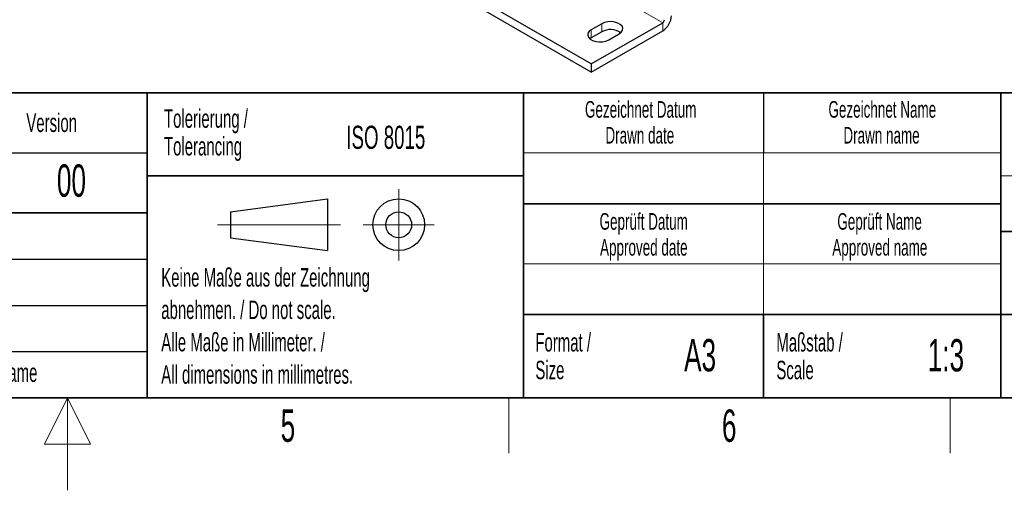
# Model space of a CAD drawing. Header units: millimetres. Extents: x 5 to 418, y 2 to 292.
# Tile 22 of 52: x 212 to 318, y 2 to 53. Entities that reach past the tile are written whole.
import ezdxf

# ---------------------------------------------------------------- set-up
doc = ezdxf.new("R2010")
doc.units = ezdxf.units.MM
doc.layers.add('SLD-0', color=7, linetype='Continuous')
doc.styles.add('SLDTEXTSTYLE0', font='TXT', dxfattribs={"width": 0.605})

msp = doc.modelspace()

# ---------------------------------------------------------------- linework, layer by layer
at = {"color": 7, "linetype": 'Continuous', "lineweight": 18}
for p, q in [((281.4092, 52.5791), (221.8236, 86.9771)), ((274.8095, 52.4702), (274.8095, 51.5993)), ((281.4092, 51.7081), (281.4092, 52.5791)), ((273.6781, 51.8171), (273.6781, 50.9461))]:
    msp.add_line(p, q, dxfattribs=at)
at = {"color": 7, "linetype": 'Continuous', "lineweight": 25}
for p, q in [((273.6781, 48.1161), (214.0926, 82.5141)), ((273.6781, 47.2451), (214.0926, 81.6431)), ((273.6781, 48.1161), (281.4092, 52.5791)), ((274.8095, 52.4702), (273.6781, 51.8171)), ((273.6781, 47.2451), (281.4092, 51.7081)), ((274.8095, 51.5993), (273.6781, 50.9461)), ((275.5638, 50.7286), (276.6951, 51.3817)), ((273.6781, 50.9461), (273.5215, 50.8373)), ((273.6781, 48.1161), (273.6781, 47.2451))]:
    msp.add_line(p, q, dxfattribs=at)
at = {"color": 7, "linetype": 'Continuous', "lineweight": 25, "flags": 128}
for points in [[(276.6951, 51.3817), (276.9226, 51.5571), (277.0552, 51.7623), (277.0823, 51.9809), (277.0016, 52.195), (276.8197, 52.3872), (276.5514, 52.5422), (276.2183, 52.6471), (275.8474, 52.6937), (275.4689, 52.6781), (275.1133, 52.6015), (274.8095, 52.4702)], [(273.6781, 51.8171), (273.4507, 51.6417), (273.3181, 51.4365), (273.291, 51.2179), (273.3717, 51.0038), (273.5536, 50.8116), (273.8219, 50.6566), (274.155, 50.5516), (274.5258, 50.5051), (274.9044, 50.5207), (275.2599, 50.5973), (275.5638, 50.7286)]]:
    msp.add_lwpolyline(points, dxfattribs=at)
at = {"color": 7, "linetype": 'Continuous', "lineweight": 25}
for centre, radius, start, end in [((280.305, 53.4343), 2.0491, 302.605478, 357.394522), ((281.1883, 52.9243), 0.4098, 302.605478, 357.394522), ((275.7424, 49.8885), 1.9486, 55.297885, 118.60389)]:
    msp.add_arc(centre, radius, start, end, dxfattribs=at)
at = {"layer": 'SLD-0', "lineweight": 35}
for p, q in [((158.1167, 45), (225.6167, 45)), ((225.6167, 45), (225.6167, 32)), ((225.6167, 45), (266.3305, 45)), ((225.6167, 45), (225.6167, 36)), ((266.3305, 12), (266.3305, 45)), ((266.3305, 45), (266.3305, 12)), ((318, 45), (266.3305, 45)), ((318, 45), (318, 12)), ((318, 45), (318, 40.1053)), ((318, 45), (408, 45)), ((318, 45), (318, 12)), ((225.6167, 36), (266.3305, 36)), ((225.6167, 36), (225.6167, 12)), ((158.1167, 32), (225.6167, 32)), ((266.3305, 33), (318, 33)), ((408, 30), (318, 30)), ((266.3305, 21), (318, 21)), ((292.3305, 21), (292.3305, 12)), ((318, 21), (390, 21)), ((26, 12), (408, 12)), ((225.6167, 12), (266.3305, 12)), ((266.3305, 12), (318, 12))]:
    msp.add_line(p, q, dxfattribs=at)
at = {"layer": 'SLD-0'}
for p, q in [((292.3305, 45), (292.3305, 38.5)), ((158.1167, 38.5), (225.6167, 38.5)), ((158.1167, 27), (225.6167, 27)), ((158.1167, 22), (225.6167, 22)), ((158.1167, 17), (225.6167, 17))]:
    msp.add_line(p, q, dxfattribs=at)
at = {"layer": 'SLD-0', "lineweight": 18}
for p, q in [((266.3305, 38.5), (318, 38.5)), ((292.3305, 38.5), (292.3305, 33)), ((252.8396, 34.5746), (252.8396, 26.8746)), ((292.3305, 33), (292.3305, 26.5)), ((233.2396, 30.7246), (246.5396, 30.7246)), ((248.9896, 30.7246), (256.6896, 30.7246)), ((266.3305, 26.5), (318, 26.5)), ((292.3305, 26.5), (292.3305, 21)), ((264.75, 6), (264.75, 12)), ((312.5, 6), (312.5, 12))]:
    msp.add_line(p, q, dxfattribs=at)
at = {"layer": 'SLD-0', "color": 7, "linetype": 'Continuous', "lineweight": 18}
for p, q in [((318, 36), (408, 36)), ((217, 12), (214.5, 7)), ((217, 2), (217, 12)), ((219.5, 7), (217, 12)), ((214.5, 7), (219.5, 7))]:
    msp.add_line(p, q, dxfattribs=at)
at = {"layer": 'SLD-0', "lineweight": 25}
for p, q in [((234.6396, 32.1246), (245.1396, 33.5246)), ((245.1396, 33.5246), (245.1396, 27.9246)), ((158.1167, 32), (225.6167, 32)), ((234.6396, 32.1246), (234.6396, 29.3246)), ((234.6396, 29.3246), (245.1396, 27.9246))]:
    msp.add_line(p, q, dxfattribs=at)
at = {"layer": 'SLD-0', "color": 7, "linetype": 'Continuous', "lineweight": 35}
for p, q in [((225.6167, 32), (225.6167, 12)), ((158.1167, 12), (225.6167, 12)), ((408, 12), (318, 12))]:
    msp.add_line(p, q, dxfattribs=at)
at = {"layer": 'SLD-0', "lineweight": 25}
for radius in [2.8, 1.4]:
    msp.add_circle((252.8396, 30.7246), radius, dxfattribs=at)

# ---------------------------------------------------------------- texts
at = {"layer": 'SLD-0', "style": 'SLDTEXTSTYLE0'}
for s, insert, char_height, attachment_point in [('Gezeichnet Datum', (279.0254, 44.1039), 1.8, 2), ('Gezeichnet Name', (305.1708, 44.1039), 1.8, 2), ('Version', (212.5452, 42.7601), 2, 1), ('Tolerierung /', (227.4391, 43.2172), 2, 1), ('ISO 8015', (247.1716, 41.4342), 2.5, 1), ('Drawn date', (278.9303, 41.3039), 1.8, 2), ('Drawn name', (305.0871, 41.3039), 1.8, 2), ('Tolerancing', (227.4391, 40.2172), 2, 1), ('00', (217.424, 37.2527), 3.5, 2), ('Geprüft Datum', (279.3494, 31.9851), 1.8, 2), ('Geprüft Name', (304.8762, 31.9851), 1.8, 2), ('Approved date', (279.362, 29.1851), 1.8, 2), ('Approved name', (304.9003, 29.1851), 1.8, 2), ('Keine Maße aus der Zeichnung', (227.1404, 26.0307), 2, 1), ('abnehmen. / Do not scale.', (227.1404, 22.5307), 2, 1), ('Alle Maße in Millimeter. /', (227.1404, 19.0307), 2, 1), ('Maßstab /', (293.7029, 19.0116), 2, 1), ('Format /', (267.6251, 19.0116), 2, 1), ('A3', (285.4515, 18.3609), 3.5, 2), ('1:3', (312.0485, 18.3609), 3.5, 2), ('Size', (267.6251, 16.0116), 2, 1), ('Scale', (293.7029, 16.0116), 2, 1), ('Name', (209.4275, 15.729), 2, 1), ('All dimensions in millimetres.', (227.1404, 15.5307), 2, 1), ('5', (240.8527, 10.743), 3.5, 2), ('6', (288.6027, 10.743), 3.5, 2)]:
    msp.add_mtext(s, dxfattribs=dict(at, insert=insert, char_height=char_height, attachment_point=attachment_point))

doc.saveas('drawing.dxf')
